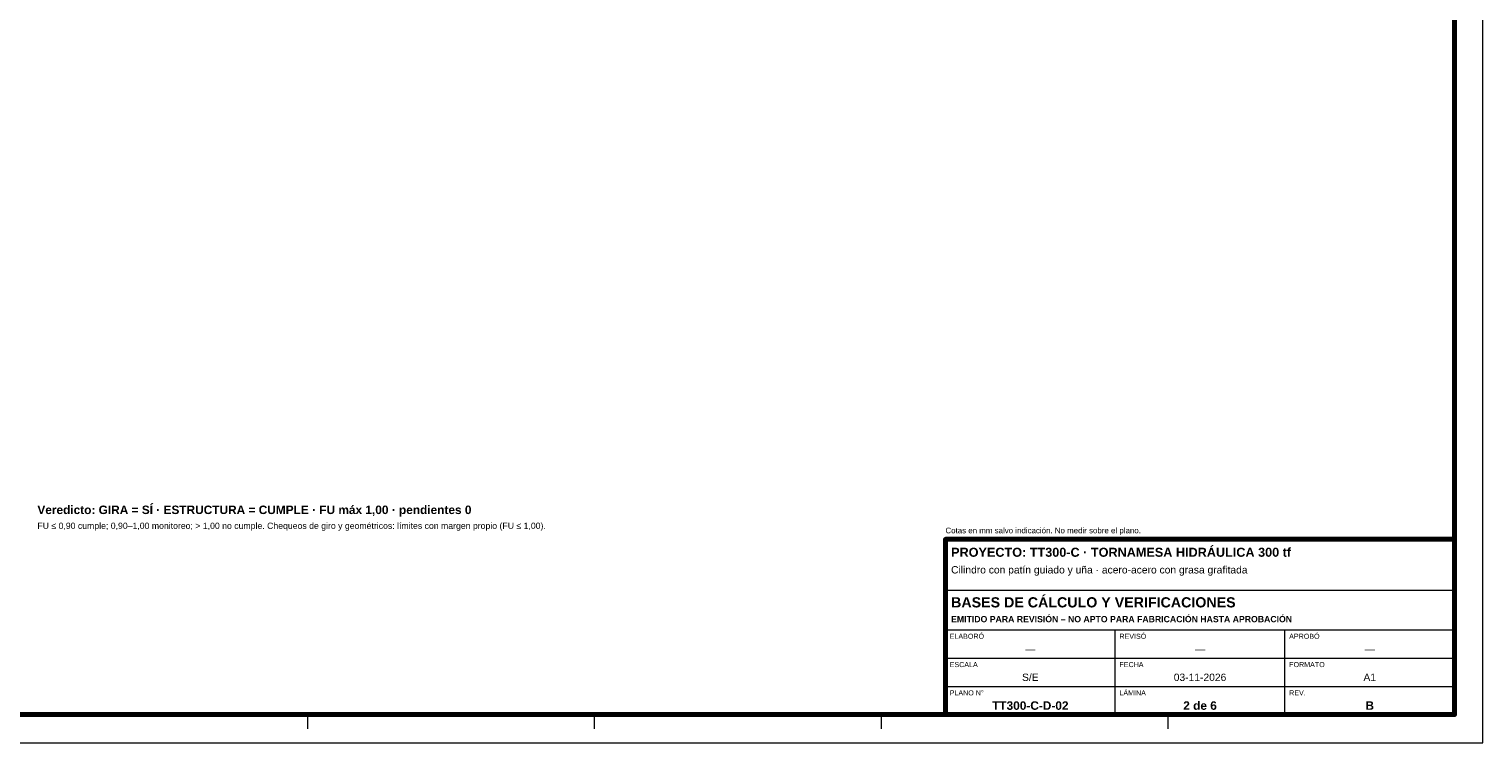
# Model space of a CAD drawing. Header units: millimetres. Extents: x 0 to 841, y 0 to 594.
# Tile 3 of 5: x 327 to 841, y 0 to 252. Entities that reach past the tile are written whole.
import ezdxf
from ezdxf.enums import TextEntityAlignment as Align

# ---------------------------------------------------------------- set-up
doc = ezdxf.new("R2010")
doc.units = ezdxf.units.MM
for name, color, linetype, lineweight in [('FINA', 7, 'CONTINUOUS', 18), ('MARCO', 7, 'CONTINUOUS', 70), ('TXT', 7, 'CONTINUOUS', 25)]:
    doc.layers.add(name, color=color, linetype=linetype, lineweight=lineweight)
doc.styles.add('STD', font='LiberationSans-Regular.ttf')
doc.styles.add('STDB', font='LiberationSans-Bold.ttf')

msp = doc.modelspace()

# ---------------------------------------------------------------- linework, layer by layer
at = {"layer": 'FINA'}
for p, q in [((651, 54), (831, 54)), ((651, 40), (831, 40)), ((711, 10), (711, 40)), ((771, 10), (771, 40)), ((651, 30), (831, 30)), ((651, 20), (831, 20)), ((425.5, 10), (425.5, 5)), ((526.88, 10), (526.88, 5)), ((628.25, 10), (628.25, 5)), ((729.62, 10), (729.62, 5))]:
    msp.add_line(p, q, dxfattribs=at)
msp.add_lwpolyline([(0, 0), (841, 0), (841, 594), (0, 594)], close=True, dxfattribs=at)
at = {"layer": 'MARCO'}
for points in [[(20, 10), (831, 10), (831, 584), (20, 584)], [(651, 10), (831, 10), (831, 72), (651, 72)]]:
    msp.add_lwpolyline(points, close=True, dxfattribs=at)

# ---------------------------------------------------------------- texts
at = {"layer": 'TXT'}
for s, height, style, p in [('Veredicto: GIRA = SÍ · ESTRUCTURA = CUMPLE · FU máx 1,00 · pendientes 0', 3, 'STDB', (330, 80)), ('FU ≤ 0,90 cumple; 0,90–1,00 monitoreo; > 1,00 no cumple. Chequeos de giro y geométricos: límites con margen propio (FU ≤ 1,00).', 2.2, 'STD', (330, 75)), ('Cotas en mm salvo indicación. No medir sobre el plano.', 2, 'STD', (651, 73.5)), ('EMITIDO PARA REVISIÓN – NO APTO PARA FABRICACIÓN HASTA APROBACIÓN', 2.2, 'STDB', (653, 42))]:
    msp.add_text(s, height=height, dxfattribs=dict(at, style=style)).set_placement(p, align=Align.BOTTOM_LEFT)
for s, height, style, p in [('PROYECTO: TT300-C · TORNAMESA HIDRÁULICA 300 tf', 3.2, 'STDB', (653, 69)), ('Cilindro con patín guiado y uña · acero-acero con grasa grafitada', 2.6, 'STD', (653, 62.5)), ('BASES DE CÁLCULO Y VERIFICACIONES', 3.6, 'STDB', (653, 51.5)), ('ELABORÓ', 1.8, 'STD', (652.5, 38.6)), ('REVISÓ', 1.8, 'STD', (712.5, 38.6)), ('APROBÓ', 1.8, 'STD', (772.5, 38.6)), ('ESCALA', 1.8, 'STD', (652.5, 28.6)), ('FECHA', 1.8, 'STD', (712.5, 28.6)), ('FORMATO', 1.8, 'STD', (772.5, 28.6)), ('PLANO N°', 1.8, 'STD', (652.5, 18.6)), ('LÁMINA', 1.8, 'STD', (712.5, 18.6)), ('REV.', 1.8, 'STD', (772.5, 18.6))]:
    msp.add_text(s, height=height, dxfattribs=dict(at, style=style)).set_placement(p, align=Align.TOP_LEFT)
for s, height, style, p in [('—', 2.6, 'STD', (681, 33.2)), ('—', 2.6, 'STD', (741, 33.2)), ('—', 2.6, 'STD', (801, 33.2)), ('S/E', 2.6, 'STD', (681, 23.2)), ('03-11-2026', 2.6, 'STD', (741, 23.2)), ('A1', 2.6, 'STD', (801, 23.2)), ('TT300-C-D-02', 3, 'STDB', (681, 13.2)), ('2 de 6', 3, 'STDB', (741, 13.2)), ('B', 3, 'STDB', (801, 13.2))]:
    msp.add_text(s, height=height, dxfattribs=dict(at, style=style)).set_placement(p, align=Align.MIDDLE_CENTER)

doc.saveas('drawing.dxf')
